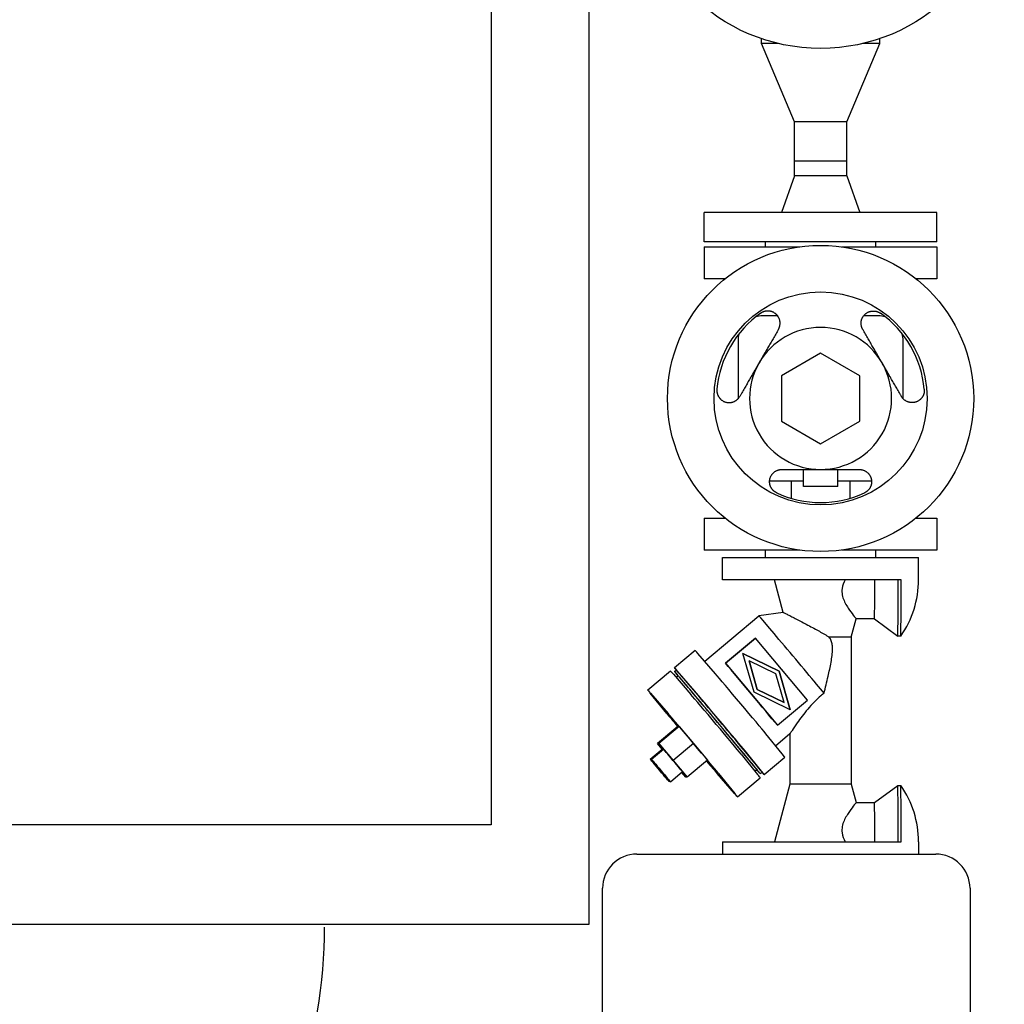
# Model space of a CAD drawing. Header units: millimetres. Extents: x 226749 to 325316, y -44191 to 40236.
# Tile 151 of 164: x 294616 to 295018, y 12580 to 12982. Entities that reach past the tile are written whole.
import ezdxf

# ---------------------------------------------------------------- set-up
doc = ezdxf.new("R2010")
doc.units = ezdxf.units.MM
doc.header["$LTSCALE"] = 100
doc.layers.add('K_URZĄDZENIA', color=4, linetype='Continuous')

# ---------------------------------------------------------------- blocks, each defined once
blk = doc.blocks.new('ZBIORNIK_RZUT')
at = {"layer": 'K_URZĄDZENIA'}
for p, q in [((149546.93, 97399.43), (149683.93, 97399.43)), ((149271.03, 97385.93), (149271.03, 97290.93)), ((149283.03, 97385.93), (149271.03, 97385.93)), ((149283.03, 97385.93), (149283.03, 97290.93)), ((149285.03, 97347.07), (149285.03, 97385.93)), ((149285.03, 97385.93), (149298.03, 97385.93)), ((149298.03, 97385.93), (149298.03, 97377.35)), ((149395.83, 97377.35), (149395.83, 97385.93)), ((149395.83, 97385.93), (149408.83, 97385.93)), ((149408.83, 97385.93), (149408.83, 97347.07)), ((149532.93, 97263.43), (149532.93, 97385.43)), ((149411.93, 97298.43), (149411.93, 97378.43)), ((149420.93, 97378.43), (149411.93, 97378.43)), ((149527.93, 97378.43), (149532.93, 97378.43)), ((149347.03, 97372.12), (149323.24, 97372.12)), ((149420.93, 97371.32), (149420.93, 97298.43)), ((149443.93, 97371.15), (149443.93, 97369.93)), ((149504.93, 97369.93), (149504.93, 97371.15)), ((149527.93, 97298.43), (149527.93, 97371.32)), ((149436.93, 97360.43), (149443.93, 97369.93)), ((149511.93, 97360.43), (149504.93, 97369.93)), ((149202.03, 97362.58), (149200.04, 97362.58)), ((149202.03, 97362.58), (149202.03, 97355.63)), ((149234.03, 97349.08), (149202.03, 97362.58)), ((149285.03, 97360.93), (149283.03, 97360.93)), ((149285.03, 97360.93), (149283.03, 97360.93)), ((149313.24, 97362.12), (149313.24, 97355.95)), ((149380.62, 97345.43), (149380.62, 97359.24)), ((149411.93, 97360.93), (149408.83, 97360.93)), ((149436.93, 97360.43), (149436.93, 97352.94)), ((149511.93, 97352.94), (149511.93, 97360.43)), ((149256.03, 97349.08), (149271.03, 97354.43)), ((149337.69, 97354.43), (149328.45, 97338.43)), ((149356.17, 97354.43), (149337.69, 97354.43)), ((149365.41, 97338.43), (149356.17, 97354.43)), ((149444.43, 97350.93), (149436.93, 97352.94)), ((149444.43, 97350.93), (149444.43, 97341.99)), ((149444.43, 97350.93), (149504.43, 97350.93)), ((149504.43, 97350.93), (149511.93, 97352.94)), ((149504.43, 97350.93), (149504.43, 97325.93)), ((149234.03, 97349.08), (149234.03, 97327.78)), ((149250.03, 97349.08), (149234.03, 97349.08)), ((149250.03, 97349.08), (149250.03, 97327.78)), ((149250.03, 97349.08), (149250.03, 97327.78)), ((149256.03, 97349.08), (149250.03, 97349.08)), ((149256.03, 97349.08), (149256.03, 97327.78)), ((149380.62, 97350.43), (149387.7, 97350.43)), ((149382.93, 97345.43), (149375.93, 97345.43)), ((149382.93, 97345.43), (149382.93, 97331.43)), ((149328.45, 97338.43), (149337.69, 97322.43)), ((149356.17, 97322.43), (149365.41, 97338.43)), ((149382.93, 97331.43), (149375.93, 97331.43)), ((149380.62, 97317.62), (149380.62, 97331.43)), ((149470.07, 97333.13), (149444.79, 97311.92)), ((149480.35, 97320.87), (149470.07, 97333.13)), ((149234.03, 97327.78), (149202.03, 97314.28)), ((149250.03, 97327.78), (149234.03, 97327.78)), ((149256.03, 97327.78), (149250.03, 97327.78)), ((149256.03, 97327.78), (149271.03, 97322.43)), ((149285.03, 97290.93), (149285.03, 97329.79)), ((149380.62, 97326.43), (149387.7, 97326.43)), ((149408.83, 97329.79), (149408.83, 97290.93)), ((149337.69, 97322.43), (149356.17, 97322.43)), ((149434.29, 97323.21), (149420.93, 97319.63)), ((149434.29, 97323.21), (149435.69, 97313.24)), ((149474.06, 97326.03), (149458.26, 97321.52)), ((149458.26, 97321.53), (149474.06, 97326.03)), ((149471.06, 97323.51), (149459.39, 97320.18)), ((149471.06, 97323.51), (149465.75, 97312.6)), ((149465.75, 97312.6), (149471.06, 97323.51)), ((149474.06, 97326.03), (149466.88, 97311.26)), ((149471.06, 97323.51), (149471.06, 97323.51)), ((149488.73, 97320.04), (149483.79, 97325.93)), ((149483.79, 97325.93), (149504.43, 97325.93)), ((149492.08, 97322.77), (149483.8, 97316.04)), ((149500.47, 97315.38), (149493.4, 97323.81)), ((149504.43, 97325.93), (149527.93, 97319.63)), ((149202.03, 97321.22), (149202.03, 97314.28)), ((149313.24, 97320.9), (149313.24, 97314.74)), ((149451.08, 97306.75), (149458.26, 97321.53)), ((149458.26, 97321.52), (149451.08, 97306.75)), ((149459.39, 97320.18), (149454.09, 97309.27)), ((149455.07, 97299.66), (149480.35, 97320.87)), ((149458.26, 97321.53), (149458.26, 97321.52)), ((149480.35, 97320.87), (149480.35, 97320.8)), ((149202.03, 97314.28), (149200.04, 97314.28)), ((149285.03, 97315.93), (149283.03, 97315.93)), ((149285.03, 97315.93), (149283.03, 97315.93)), ((149411.93, 97315.93), (149408.83, 97315.93)), ((149499.15, 97314.34), (149490.87, 97307.61)), ((149500.12, 97313.78), (149499.48, 97314.55)), ((149454.26, 97291.12), (149435.69, 97313.24)), ((149444.79, 97311.92), (149455.07, 97299.66)), ((149444.79, 97311.92), (149444.79, 97311.85)), ((149455.07, 97299.59), (149444.79, 97311.85)), ((149466.88, 97311.26), (149451.08, 97306.75)), ((149465.75, 97312.6), (149454.09, 97309.27)), ((149454.09, 97309.27), (149465.75, 97312.6)), ((149465.75, 97312.6), (149465.75, 97312.6)), ((149492.22, 97306), (149500.5, 97312.73)), ((149499.09, 97311.59), (149498.43, 97312.37)), ((149509.6, 97304.51), (149501.82, 97313.77)), ((149454.09, 97309.27), (149454.09, 97309.27)), ((149323.24, 97304.74), (149347.03, 97304.74)), ((149500, 97296.73), (149508.27, 97303.46)), ((149508.27, 97303.32), (149500, 97296.17)), ((149298.03, 97299.5), (149298.03, 97290.93)), ((149395.83, 97290.93), (149395.83, 97299.5)), ((149420.93, 97298.43), (149411.93, 97298.43)), ((149455.07, 97299.66), (149455.07, 97299.59)), ((149527.93, 97298.43), (149532.93, 97298.43)), ((149459.34, 97295.51), (149451.06, 97288.35)), ((149283.03, 97290.93), (149271.03, 97290.93)), ((149285.03, 97290.93), (149298.03, 97290.93)), ((149395.83, 97290.93), (149408.83, 97290.93)), ((149487.77, 97286.5), (149494.66, 97292.25)), ((149494.66, 97292.25), (149501.6, 97283.98)), ((149456.81, 97278.74), (149449.74, 97287.17)), ((149466.41, 97287.08), (149458.13, 97279.93)), ((149480.87, 97280.68), (149487.77, 97286.5)), ((149487.77, 97286.5), (149494.71, 97278.23)), ((149459.48, 97278.32), (149467.76, 97285.47)), ((149494.71, 97278.23), (149501.6, 97283.98)), ((149501.6, 97283.9), (149499.33, 97281.98)), ((149499.52, 97281.76), (149501.6, 97283.49)), ((149501.6, 97283.42), (149499.57, 97281.7)), ((149501.4, 97283.73), (149501.6, 97283.49)), ((149501.6, 97283.98), (149501.6, 97283.9)), ((149501.6, 97283.49), (149501.6, 97283.42)), ((149458.45, 97278.81), (149457.8, 97279.58)), ((149460.79, 97279.45), (149460.13, 97280.23)), ((149480.87, 97280.68), (149487.82, 97272.41)), ((149480.87, 97280.6), (149480.87, 97280.68)), ((149480.87, 97280.6), (149487.82, 97272.33)), ((149480.87, 97280.2), (149481.07, 97280.37)), ((149480.87, 97280.2), (149487.82, 97271.92)), ((149480.87, 97280.12), (149480.87, 97280.2)), ((149480.87, 97280.12), (149487.82, 97271.85)), ((149487.82, 97272.41), (149494.71, 97278.23)), ((149503.42, 97277.11), (149499.31, 97282.01)), ((149465.94, 97267.87), (149458.16, 97277.13)), ((149467.26, 97269.05), (149475.54, 97276.21)), ((149475.54, 97275.64), (149467.26, 97268.91)), ((149490.14, 97274.27), (149487.82, 97272.33)), ((149494.23, 97269.39), (149490.11, 97274.3)), ((149503.42, 97276.63), (149503.19, 97276.9)), ((149487.82, 97271.92), (149490.33, 97274.04)), ((149490.14, 97273.79), (149487.82, 97271.85)), ((149487.82, 97272.33), (149487.82, 97272.41)), ((149487.82, 97271.85), (149487.82, 97271.92)), ((149494.23, 97268.91), (149490.11, 97273.81)), ((149683.93, 97249.43), (149546.93, 97249.43)), ((149561.62, 97243.95), (147582.67, 97243.95)), ((149561.62, 95850.78), (149561.62, 97243.95)), ((147631.04, 97203.95), (149520.98, 97203.95)), ((149520.98, 97203.95), (149520.98, 95850.78))]:
    blk.add_line(p, q, dxfattribs=at)
for centre, radius in [((149129.03, 97338.43), 75), ((149346.93, 97338.43), 62.5), ((149346.93, 97338.43), 43.5)]:
    blk.add_circle(centre, radius, dxfattribs=at)
for centre, radius, start, end in [((149546.93, 97385.43), 14, 90, 180), ((149346.93, 97338.43), 42.5, 95.0487, 144.9513), ((149420.93, 97338.43), 40, 54.9025, 90), ((149527.93, 97338.43), 40, 90, 125.0975), ((149323.24, 97362.12), 10, 90, 105.65), ((149346.93, 97338.43), 29, 0, 120), ((149323.24, 97362.12), 10, 164.35, 180), ((149346.93, 97338.43), 29, 120, 240), ((149346.93, 97338.43), 42.5, 335.0487, 24.9513), ((149346.93, 97338.43), 29, 240, 0), ((149323.24, 97314.74), 10, 180, 195.65), ((149346.93, 97338.43), 42.5, 215.0487, 264.9513), ((149323.24, 97314.74), 10, 254.35, 270), ((149546.93, 97263.43), 14, 180, 270), ((149562.76, 96932.78), 203.18, 51.2117, 90)]:
    blk.add_arc(centre, radius, start, end, dxfattribs=at)
for centre, major_axis, ratio, start_param, end_param in [((149420.93, 97371.15), (23, 0), 0.00719, 0, 1.570796), ((149527.93, 97371.15), (-23, 0), 0.00719, 4.712389, 6.283185), ((149420.93, 97369.93), (23, 0), 0.00719, 6.277887, 7.853982), ((149527.93, 97369.93), (-23, 0), 0.00719, 4.712389, 6.288483), ((149420.93, 97360.43), (16, 0), 0.00719, 0, 1.570796), ((149527.93, 97360.43), (-16, 0), 0.00719, 4.712389, 6.283185), ((149452.93, 97327.7), (-17.24, -14.46), 0.005508, 3.722207, 6.283185), ((149471.57, 97305.49), (21.83, 18.32), 0.005508, 0, 0.345789), ((149467.71, 97310.09), (-17.24, -14.46), 0.005508, 3.884555, 5.530979), ((149479.28, 97296.3), (20.84, 17.48), 0.005508, 5.878224, 9.829739), ((149478.64, 97297.06), (20.84, 17.48), 0.005508, 0, 3.141593), ((149471.57, 97305.73), (13.02, 10.93), 0.005508, 0.345789, 2.78656), ((149478.64, 97297.06), (21.83, 18.32), 0.005508, 5.979985, 6.628974), ((149479.28, 97296.3), (19.15, 16.07), 0.005508, 0, 3.141593), ((149479.99, 97295.45), (21.83, 18.32), 0.005508, 0, 0.345789), ((149478.64, 97297.3), (13.02, 10.93), 0.005508, 0.345789, 2.78656), ((149479.99, 97295.7), (-13.02, -10.93), 0.005508, 3.487382, 5.928153), ((149487.77, 97286.19), (21.83, 18.32), 0.005508, 5.928153, 6.628974), ((149487.77, 97286.43), (-13.02, -10.93), 0.005508, 3.487382, 5.928153), ((149487.77, 97285.94), (13.02, 10.93), 0.005508, 5.293596, 5.928153), ((149471.57, 97305.49), (-21.83, -18.32), 0.005508, 5.928153, 6.283185), ((149478.64, 97297.06), (-21.83, -18.32), 0.005508, 5.928153, 6.586385), ((149479.99, 97295.45), (-21.83, -18.32), 0.005508, 5.928153, 6.283185), ((149487.77, 97285.94), (-13.02, -10.93), 0.005508, 0.345789, 1.01123), ((149494.71, 97278.15), (-4.6, -3.86), 0.005508, 3.141593, 6.283185), ((149494.71, 97277.67), (-4.6, -3.86), 0.005508, 5.960517, 6.283185), ((149487.77, 97286.19), (-21.83, -18.32), 0.005508, 5.928153, 6.628974)]:
    blk.add_ellipse(centre, major_axis=major_axis, ratio=ratio, start_param=start_param, end_param=end_param, dxfattribs=at)
for centre in [(149498.82, 97273.25), (149498.82, 97272.77)]:
    blk.add_ellipse(centre, major_axis=(-4.6, -3.86), ratio=0.005508, dxfattribs=at)
for points, knots in [([(149343.19, 97380.76), (149343.23, 97380.77), (149343.28, 97380.77), (149343.32, 97380.77), (149343.36, 97380.78), (149343.41, 97380.78), (149343.45, 97380.78), (149343.49, 97380.78), (149343.53, 97380.78), (149343.58, 97380.78), (149343.62, 97380.78), (149343.66, 97380.78), (149343.71, 97380.78), (149343.75, 97380.78), (149343.79, 97380.78), (149343.84, 97380.78), (149343.88, 97380.78), (149343.92, 97380.77), (149343.96, 97380.77), (149344.05, 97380.77), (149344.13, 97380.76), (149344.22, 97380.75), (149344.26, 97380.74), (149344.3, 97380.74), (149344.35, 97380.73), (149344.39, 97380.73), (149344.43, 97380.72), (149344.47, 97380.71), (149344.55, 97380.7), (149344.64, 97380.68), (149344.72, 97380.66), (149344.8, 97380.64), (149344.88, 97380.62), (149344.96, 97380.6), (149345.04, 97380.58), (149345.12, 97380.56), (149345.2, 97380.53), (149345.28, 97380.5), (149345.35, 97380.48), (149345.43, 97380.45), (149345.51, 97380.42), (149345.58, 97380.39), (149345.65, 97380.35), (149345.73, 97380.32), (149345.8, 97380.29), (149345.87, 97380.25), (149345.94, 97380.22), (149346.01, 97380.18), (149346.08, 97380.14), (149346.11, 97380.12), (149346.15, 97380.1), (149346.18, 97380.08), (149346.21, 97380.06), (149346.24, 97380.04), (149346.28, 97380.02), (149346.34, 97379.98), (149346.41, 97379.94), (149346.47, 97379.9), (149346.53, 97379.86), (149346.59, 97379.81), (149346.65, 97379.77), (149346.71, 97379.72), (149346.77, 97379.68), (149346.83, 97379.63), (149346.88, 97379.58), (149346.94, 97379.53), (149346.99, 97379.48), (149347.05, 97379.43), (149347.1, 97379.38), (149347.15, 97379.33), (149347.2, 97379.28), (149347.25, 97379.23), (149347.3, 97379.18), (149347.35, 97379.13), (149347.39, 97379.08), (149347.44, 97379.02), (149347.48, 97378.97), (149347.53, 97378.91), (149347.57, 97378.86), (149347.61, 97378.81), (149347.65, 97378.75), (149347.69, 97378.7), (149347.77, 97378.58), (149347.85, 97378.47), (149347.92, 97378.36), (149347.99, 97378.24), (149348.05, 97378.12), (149348.11, 97378), (149348.17, 97377.89), (149348.22, 97377.77), (149348.27, 97377.64), (149348.32, 97377.52), (149348.36, 97377.4), (149348.4, 97377.28), (149348.42, 97377.22), (149348.44, 97377.16), (149348.45, 97377.1), (149348.47, 97377.03), (149348.49, 97376.97), (149348.5, 97376.91), (149348.53, 97376.79), (149348.55, 97376.66), (149348.57, 97376.54), (149348.59, 97376.42), (149348.61, 97376.29), (149348.62, 97376.17), (149348.62, 97376.04), (149348.63, 97375.92), (149348.63, 97375.79), (149348.63, 97375.67), (149348.63, 97375.54), (149348.62, 97375.42), (149348.61, 97375.29), (149348.59, 97375.17), (149348.58, 97375.04), (149348.57, 97374.98), (149348.56, 97374.92), (149348.54, 97374.86), (149348.53, 97374.8), (149348.52, 97374.74), (149348.51, 97374.68), (149348.48, 97374.55), (149348.45, 97374.43), (149348.41, 97374.31), (149348.37, 97374.19), (149348.33, 97374.07), (149348.28, 97373.95), (149348.23, 97373.83), (149348.18, 97373.71), (149348.13, 97373.6), (149348.07, 97373.48), (149348.01, 97373.36), (149347.94, 97373.25), (149347.87, 97373.14), (149347.8, 97373.02), (149347.72, 97372.91), (149347.65, 97372.8), (149347.56, 97372.69), (149347.48, 97372.59), (149347.39, 97372.48), (149347.29, 97372.38), (149347.19, 97372.27), (149347.14, 97372.22), (149347.09, 97372.17), (149347.04, 97372.12), (149346.99, 97372.08), (149346.93, 97372.03), (149346.88, 97371.98), (149346.82, 97371.93), (149346.76, 97371.89), (149346.7, 97371.84), (149346.64, 97371.79), (149346.58, 97371.75), (149346.52, 97371.7), (149346.46, 97371.66), (149346.4, 97371.62), (149346.33, 97371.57), (149346.27, 97371.53), (149346.2, 97371.49), (149346.13, 97371.45)], [0, 0, 0, 0, 0.129573, 0.129573, 0.129573, 0.259084, 0.259084, 0.259084, 0.388605, 0.388605, 0.388605, 0.518206, 0.518206, 0.518206, 0.647815, 0.647815, 0.647815, 0.777357, 0.777357, 0.777357, 1.036499, 1.036499, 1.036499, 1.166195, 1.166195, 1.166195, 1.295891, 1.295891, 1.295891, 1.555022, 1.555022, 1.555022, 1.814604, 1.814604, 1.814604, 2.07506, 2.07506, 2.07506, 2.336137, 2.336137, 2.336137, 2.597464, 2.597464, 2.597464, 2.858581, 2.858581, 2.858581, 3.118964, 3.118964, 3.118964, 3.248704, 3.248704, 3.248704, 3.378218, 3.378218, 3.378218, 3.637687, 3.637687, 3.637687, 3.897745, 3.897745, 3.897745, 4.158275, 4.158275, 4.158275, 4.419096, 4.419096, 4.419096, 4.67997, 4.67997, 4.67997, 4.940611, 4.940611, 4.940611, 5.200697, 5.200697, 5.200697, 5.459926, 5.459926, 5.459926, 5.71922, 5.71922, 5.71922, 6.239187, 6.239187, 6.239187, 6.760507, 6.760507, 6.760507, 7.282272, 7.282272, 7.282272, 7.803274, 7.803274, 7.803274, 8.063047, 8.063047, 8.063047, 8.322163, 8.322163, 8.322163, 8.841162, 8.841162, 8.841162, 9.36138, 9.36138, 9.36138, 9.882088, 9.882088, 9.882088, 10.402504, 10.402504, 10.402504, 10.92182, 10.92182, 10.92182, 11.180878, 11.180878, 11.180878, 11.440227, 11.440227, 11.440227, 11.959952, 11.959952, 11.959952, 12.48015, 12.48015, 12.48015, 12.999897, 12.999897, 12.999897, 13.518478, 13.518478, 13.518478, 14.037884, 14.037884, 14.037884, 14.558824, 14.558824, 14.558824, 15.079355, 15.079355, 15.079355, 15.339064, 15.339064, 15.339064, 15.598299, 15.598299, 15.598299, 15.857774, 15.857774, 15.857774, 16.11844, 16.11844, 16.11844, 16.379684, 16.379684, 16.379684, 16.64095, 16.64095, 16.64095, 16.64095]), ([(149318.73, 97355.63), (149318.66, 97355.59), (149318.59, 97355.56), (149318.52, 97355.52), (149318.45, 97355.49), (149318.39, 97355.45), (149318.32, 97355.42), (149318.25, 97355.39), (149318.18, 97355.36), (149318.11, 97355.33), (149318.04, 97355.3), (149317.97, 97355.28), (149317.9, 97355.25), (149317.87, 97355.24), (149317.83, 97355.23), (149317.8, 97355.22), (149317.76, 97355.2), (149317.73, 97355.19), (149317.69, 97355.18), (149317.62, 97355.16), (149317.56, 97355.14), (149317.49, 97355.12), (149317.35, 97355.09), (149317.21, 97355.06), (149317.07, 97355.04), (149316.94, 97355.01), (149316.8, 97354.99), (149316.67, 97354.98), (149316.53, 97354.97), (149316.4, 97354.96), (149316.27, 97354.96), (149316.2, 97354.96), (149316.14, 97354.96), (149316.07, 97354.97), (149316, 97354.97), (149315.94, 97354.97), (149315.88, 97354.98), (149315.75, 97354.99), (149315.62, 97355), (149315.49, 97355.02), (149315.36, 97355.04), (149315.24, 97355.06), (149315.12, 97355.09), (149314.99, 97355.12), (149314.87, 97355.15), (149314.75, 97355.19), (149314.69, 97355.21), (149314.63, 97355.23), (149314.57, 97355.25), (149314.51, 97355.27), (149314.46, 97355.29), (149314.4, 97355.31), (149314.28, 97355.36), (149314.17, 97355.41), (149314.05, 97355.46), (149313.94, 97355.52), (149313.83, 97355.57), (149313.72, 97355.64), (149313.62, 97355.7), (149313.51, 97355.77), (149313.41, 97355.84), (149313.3, 97355.91), (149313.2, 97355.98), (149313.11, 97356.06), (149313.01, 97356.14), (149312.91, 97356.22), (149312.82, 97356.31), (149312.73, 97356.39), (149312.64, 97356.48), (149312.55, 97356.58), (149312.46, 97356.67), (149312.38, 97356.77), (149312.3, 97356.87), (149312.22, 97356.98), (149312.14, 97357.08), (149312.07, 97357.19), (149311.99, 97357.3), (149311.92, 97357.42), (149311.86, 97357.54), (149311.79, 97357.65), (149311.73, 97357.77), (149311.68, 97357.9), (149311.65, 97357.96), (149311.62, 97358.02), (149311.59, 97358.09), (149311.58, 97358.12), (149311.57, 97358.15), (149311.56, 97358.19), (149311.54, 97358.22), (149311.53, 97358.25), (149311.52, 97358.28), (149311.5, 97358.35), (149311.47, 97358.42), (149311.45, 97358.48), (149311.43, 97358.55), (149311.41, 97358.62), (149311.39, 97358.69), (149311.38, 97358.76), (149311.36, 97358.83), (149311.34, 97358.9), (149311.33, 97358.97), (149311.31, 97359.05), (149311.3, 97359.12), (149311.29, 97359.19), (149311.28, 97359.26), (149311.27, 97359.34), (149311.26, 97359.41), (149311.25, 97359.49), (149311.25, 97359.56), (149311.24, 97359.64), (149311.24, 97359.72), (149311.23, 97359.79), (149311.23, 97359.87), (149311.23, 97359.95), (149311.23, 97360.02), (149311.23, 97360.1), (149311.23, 97360.18), (149311.24, 97360.26), (149311.24, 97360.34), (149311.25, 97360.42), (149311.26, 97360.5), (149311.27, 97360.58), (149311.28, 97360.66), (149311.29, 97360.74), (149311.3, 97360.82), (149311.32, 97360.9), (149311.33, 97360.98), (149311.35, 97361.06), (149311.37, 97361.14), (149311.39, 97361.22), (149311.41, 97361.3), (149311.43, 97361.38), (149311.46, 97361.46), (149311.48, 97361.54), (149311.51, 97361.62), (149311.54, 97361.7), (149311.56, 97361.74), (149311.57, 97361.78), (149311.59, 97361.82), (149311.6, 97361.86), (149311.62, 97361.9), (149311.64, 97361.94), (149311.65, 97361.97), (149311.67, 97362.01), (149311.69, 97362.05), (149311.71, 97362.09), (149311.72, 97362.13), (149311.74, 97362.17), (149311.76, 97362.21), (149311.78, 97362.25), (149311.8, 97362.28), (149311.82, 97362.32), (149311.84, 97362.36), (149311.86, 97362.4), (149311.88, 97362.43), (149311.9, 97362.47), (149311.93, 97362.51), (149311.95, 97362.55), (149311.97, 97362.58), (149311.99, 97362.62), (149312.04, 97362.69), (149312.09, 97362.76), (149312.14, 97362.83)], [0, 0, 0, 0, 0.26107, 0.26107, 0.26107, 0.522383, 0.522383, 0.522383, 0.783472, 0.783472, 0.783472, 1.043771, 1.043771, 1.043771, 1.173425, 1.173425, 1.173425, 1.302912, 1.302912, 1.302912, 1.562234, 1.562234, 1.562234, 2.082116, 2.082116, 2.082116, 2.602864, 2.602864, 2.602864, 3.122902, 3.122902, 3.122902, 3.382033, 3.382033, 3.382033, 3.64117, 3.64117, 3.64117, 4.160332, 4.160332, 4.160332, 4.68011, 4.68011, 4.68011, 5.199651, 5.199651, 5.199651, 5.459019, 5.459019, 5.459019, 5.718016, 5.718016, 5.718016, 6.236929, 6.236929, 6.236929, 6.756916, 6.756916, 6.756916, 7.277177, 7.277177, 7.277177, 7.796934, 7.796934, 7.796934, 8.315467, 8.315467, 8.315467, 8.834857, 8.834857, 8.834857, 9.356392, 9.356392, 9.356392, 9.878629, 9.878629, 9.878629, 10.400354, 10.400354, 10.400354, 10.920656, 10.920656, 10.920656, 11.180089, 11.180089, 11.180089, 11.309611, 11.309611, 11.309611, 11.439152, 11.439152, 11.439152, 11.699037, 11.699037, 11.699037, 11.959691, 11.959691, 11.959691, 12.220752, 12.220752, 12.220752, 12.481899, 12.481899, 12.481899, 12.742853, 12.742853, 12.742853, 13.00339, 13.00339, 13.00339, 13.263349, 13.263349, 13.263349, 13.522644, 13.522644, 13.522644, 13.782083, 13.782083, 13.782083, 14.042675, 14.042675, 14.042675, 14.303868, 14.303868, 14.303868, 14.565132, 14.565132, 14.565132, 14.826013, 14.826013, 14.826013, 15.086154, 15.086154, 15.086154, 15.345365, 15.345365, 15.345365, 15.474931, 15.474931, 15.474931, 15.604579, 15.604579, 15.604579, 15.734238, 15.734238, 15.734238, 15.863838, 15.863838, 15.863838, 15.993323, 15.993323, 15.993323, 16.122838, 16.122838, 16.122838, 16.252412, 16.252412, 16.252412, 16.381969, 16.381969, 16.381969, 16.64095, 16.64095, 16.64095, 16.64095]), ([(149375.93, 97354.25), (149375.93, 97354.33), (149375.93, 97354.4), (149375.94, 97354.48), (149375.94, 97354.56), (149375.94, 97354.64), (149375.95, 97354.71), (149375.96, 97354.79), (149375.97, 97354.86), (149375.98, 97354.94), (149375.99, 97355.01), (149376, 97355.09), (149376.01, 97355.16), (149376.02, 97355.19), (149376.03, 97355.23), (149376.03, 97355.27), (149376.04, 97355.3), (149376.05, 97355.34), (149376.06, 97355.37), (149376.07, 97355.44), (149376.09, 97355.51), (149376.11, 97355.58), (149376.15, 97355.72), (149376.19, 97355.85), (149376.24, 97355.98), (149376.29, 97356.11), (149376.34, 97356.24), (149376.4, 97356.36), (149376.45, 97356.48), (149376.52, 97356.6), (149376.58, 97356.72), (149376.61, 97356.77), (149376.65, 97356.83), (149376.68, 97356.88), (149376.72, 97356.94), (149376.75, 97356.99), (149376.79, 97357.05), (149376.86, 97357.16), (149376.94, 97357.26), (149377.02, 97357.36), (149377.1, 97357.46), (149377.18, 97357.56), (149377.27, 97357.65), (149377.35, 97357.74), (149377.44, 97357.83), (149377.53, 97357.92), (149377.58, 97357.96), (149377.63, 97358), (149377.67, 97358.04), (149377.72, 97358.08), (149377.77, 97358.12), (149377.82, 97358.16), (149377.92, 97358.24), (149378.02, 97358.31), (149378.12, 97358.38), (149378.22, 97358.45), (149378.33, 97358.52), (149378.44, 97358.58), (149378.54, 97358.64), (149378.65, 97358.7), (149378.77, 97358.76), (149378.88, 97358.81), (149379, 97358.86), (149379.11, 97358.91), (149379.23, 97358.95), (149379.35, 97358.99), (149379.47, 97359.03), (149379.59, 97359.07), (149379.71, 97359.1), (149379.84, 97359.13), (149379.96, 97359.15), (149380.09, 97359.18), (149380.22, 97359.2), (149380.35, 97359.22), (149380.48, 97359.23), (149380.61, 97359.24), (149380.74, 97359.25), (149380.88, 97359.25), (149381.01, 97359.25), (149381.15, 97359.24), (149381.28, 97359.24), (149381.42, 97359.22), (149381.49, 97359.22), (149381.56, 97359.21), (149381.62, 97359.2), (149381.66, 97359.19), (149381.69, 97359.19), (149381.73, 97359.18), (149381.76, 97359.18), (149381.8, 97359.17), (149381.83, 97359.17), (149381.9, 97359.15), (149381.97, 97359.14), (149382.04, 97359.12), (149382.11, 97359.11), (149382.18, 97359.09), (149382.24, 97359.07), (149382.31, 97359.05), (149382.38, 97359.03), (149382.45, 97359.01), (149382.52, 97358.99), (149382.59, 97358.96), (149382.66, 97358.94), (149382.73, 97358.91), (149382.8, 97358.89), (149382.87, 97358.86), (149382.94, 97358.83), (149383.01, 97358.8), (149383.08, 97358.76), (149383.14, 97358.73), (149383.21, 97358.7), (149383.28, 97358.66), (149383.35, 97358.62), (149383.42, 97358.59), (149383.48, 97358.55), (149383.55, 97358.51), (149383.61, 97358.47), (149383.68, 97358.42), (149383.75, 97358.38), (149383.81, 97358.33), (149383.88, 97358.29), (149383.94, 97358.24), (149384.01, 97358.19), (149384.07, 97358.14), (149384.13, 97358.09), (149384.2, 97358.03), (149384.26, 97357.98), (149384.32, 97357.93), (149384.38, 97357.87), (149384.44, 97357.81), (149384.5, 97357.75), (149384.56, 97357.69), (149384.61, 97357.63), (149384.67, 97357.57), (149384.72, 97357.51), (149384.78, 97357.44), (149384.8, 97357.41), (149384.83, 97357.37), (149384.86, 97357.34), (149384.88, 97357.31), (149384.91, 97357.27), (149384.94, 97357.24), (149384.96, 97357.21), (149384.99, 97357.17), (149385.01, 97357.14), (149385.04, 97357.1), (149385.06, 97357.07), (149385.08, 97357.03), (149385.11, 97357), (149385.13, 97356.96), (149385.15, 97356.92), (149385.18, 97356.89), (149385.2, 97356.85), (149385.22, 97356.81), (149385.24, 97356.78), (149385.26, 97356.74), (149385.29, 97356.7), (149385.31, 97356.66), (149385.33, 97356.63), (149385.35, 97356.59), (149385.39, 97356.51), (149385.43, 97356.44), (149385.46, 97356.36)], [0, 0, 0, 0, 0.26107, 0.26107, 0.26107, 0.522383, 0.522383, 0.522383, 0.783472, 0.783472, 0.783472, 1.043771, 1.043771, 1.043771, 1.173425, 1.173425, 1.173425, 1.302912, 1.302912, 1.302912, 1.562234, 1.562234, 1.562234, 2.082116, 2.082116, 2.082116, 2.602864, 2.602864, 2.602864, 3.122902, 3.122902, 3.122902, 3.382033, 3.382033, 3.382033, 3.64117, 3.64117, 3.64117, 4.160332, 4.160332, 4.160332, 4.68011, 4.68011, 4.68011, 5.199651, 5.199651, 5.199651, 5.459019, 5.459019, 5.459019, 5.718016, 5.718016, 5.718016, 6.236929, 6.236929, 6.236929, 6.756916, 6.756916, 6.756916, 7.277177, 7.277177, 7.277177, 7.796934, 7.796934, 7.796934, 8.315467, 8.315467, 8.315467, 8.834857, 8.834857, 8.834857, 9.356392, 9.356392, 9.356392, 9.878629, 9.878629, 9.878629, 10.400354, 10.400354, 10.400354, 10.920656, 10.920656, 10.920656, 11.180089, 11.180089, 11.180089, 11.309611, 11.309611, 11.309611, 11.439152, 11.439152, 11.439152, 11.699037, 11.699037, 11.699037, 11.959691, 11.959691, 11.959691, 12.220752, 12.220752, 12.220752, 12.481899, 12.481899, 12.481899, 12.742853, 12.742853, 12.742853, 13.00339, 13.00339, 13.00339, 13.263349, 13.263349, 13.263349, 13.522644, 13.522644, 13.522644, 13.782083, 13.782083, 13.782083, 14.042675, 14.042675, 14.042675, 14.303868, 14.303868, 14.303868, 14.565132, 14.565132, 14.565132, 14.826013, 14.826013, 14.826013, 15.086154, 15.086154, 15.086154, 15.345365, 15.345365, 15.345365, 15.474931, 15.474931, 15.474931, 15.604579, 15.604579, 15.604579, 15.734238, 15.734238, 15.734238, 15.863838, 15.863838, 15.863838, 15.993323, 15.993323, 15.993323, 16.122838, 16.122838, 16.122838, 16.252412, 16.252412, 16.252412, 16.381969, 16.381969, 16.381969, 16.64095, 16.64095, 16.64095, 16.64095]), ([(149420.93, 97348.41), (149422.09, 97347.82), (149423.29, 97347.36), (149425.45, 97347.08), (149426.31, 97347.11), (149427.96, 97347.41), (149428.75, 97347.67), (149430.23, 97348.31), (149430.93, 97348.69), (149432.22, 97349.46), (149432.81, 97349.85), (149434.38, 97350.95), (149435.32, 97351.68), (149436.28, 97352.43), (149436.53, 97352.63), (149436.84, 97352.88), (149436.92, 97352.94), (149436.93, 97352.94)], [-4.750907, -4.750907, -4.750907, -4.750907, -4.349597, -4.349597, -4.079112, -4.079112, -3.808627, -3.808627, -3.538142, -3.538142, -3.267657, -3.267657, -2.721228, -2.721228, -2.448013, -2.448013, -2.18522, -2.18522, -2.18522, -2.18522]), ([(149511.93, 97352.94), (149511.94, 97352.94), (149512.02, 97352.88), (149512.33, 97352.63), (149512.58, 97352.43), (149513.54, 97351.68), (149514.48, 97350.95), (149516.05, 97349.85), (149516.64, 97349.46), (149517.93, 97348.69), (149518.63, 97348.31), (149520.11, 97347.67), (149520.9, 97347.41), (149522.55, 97347.11), (149523.41, 97347.08), (149525.57, 97347.36), (149526.77, 97347.82), (149527.93, 97348.41)], [2.18522, 2.18522, 2.18522, 2.18522, 2.448013, 2.448013, 2.721228, 2.721228, 3.267657, 3.267657, 3.538142, 3.538142, 3.808627, 3.808627, 4.079112, 4.079112, 4.349597, 4.349597, 4.750907, 4.750907, 4.750907, 4.750907]), ([(149467.3, 97339.85), (149465.04, 97340.41), (149462.7, 97340.98), (149458.46, 97341.95), (149456.55, 97342.36), (149453.73, 97342.87), (149452.81, 97343.02), (149450.97, 97343.25), (149450.06, 97343.33), (149448.63, 97343.33), (149448.07, 97343.3), (149446.96, 97343.14), (149446.41, 97343), (149445.38, 97342.59), (149444.89, 97342.32), (149444.44, 97341.99), (149444.43, 97341.99), (149444.43, 97341.99)], [-7.658315, -7.658315, -7.658315, -7.658315, -6.998421, -6.998421, -6.456878, -6.456878, -6.186106, -6.186106, -5.915334, -5.915334, -5.756046, -5.756046, -5.596759, -5.596759, -5.437471, -5.437471, -5.436279, -5.436279, -5.436279, -5.436279]), ([(149434.29, 97323.21), (149434.29, 97323.21), (149434.29, 97323.21), (149434.29, 97323.22), (149434.34, 97323.32), (149434.54, 97323.72), (149434.69, 97324.03), (149435.09, 97324.8), (149435.33, 97325.28), (149435.88, 97326.36), (149436.19, 97326.96), (149437.16, 97328.84), (149437.95, 97330.37), (149439.66, 97333.61), (149440.57, 97335.33), (149442.18, 97338.25), (149442.99, 97339.69), (149444.02, 97341.35), (149444.22, 97341.68), (149444.43, 97341.99)], [4.063263, 4.063263, 4.063263, 4.063263, 4.065288, 4.065288, 4.336822, 4.336822, 4.608355, 4.608355, 4.879889, 4.879889, 5.151422, 5.151422, 5.691022, 5.691022, 6.230622, 6.230622, 6.690677, 6.690677, 6.803821, 6.803821, 6.803821, 6.803821]), ([(149467.3, 97339.85), (149467.64, 97339.39), (149467.99, 97338.94), (149469.94, 97336.63), (149471.85, 97334.82), (149475.73, 97331.56), (149477.7, 97330.11), (149480.48, 97328.15), (149481.61, 97327.39), (149482.85, 97326.56), (149483.19, 97326.33), (149483.65, 97326.03), (149483.78, 97325.94), (149483.79, 97325.93)], [3.860719, 3.860719, 3.860719, 3.860719, 4.027331, 4.027331, 4.76655, 4.76655, 5.505768, 5.505768, 5.997099, 5.997099, 6.242765, 6.242765, 6.478025, 6.478025, 6.478025, 6.478025]), ([(149385.46, 97320.5), (149385.44, 97320.46), (149385.43, 97320.42), (149385.41, 97320.38), (149385.39, 97320.34), (149385.37, 97320.31), (149385.35, 97320.27), (149385.33, 97320.23), (149385.31, 97320.19), (149385.29, 97320.15), (149385.26, 97320.12), (149385.24, 97320.08), (149385.22, 97320.04), (149385.2, 97320.01), (149385.18, 97319.97), (149385.15, 97319.93), (149385.13, 97319.9), (149385.11, 97319.86), (149385.08, 97319.83), (149385.04, 97319.75), (149384.99, 97319.68), (149384.94, 97319.62), (149384.91, 97319.58), (149384.88, 97319.55), (149384.86, 97319.51), (149384.83, 97319.48), (149384.8, 97319.45), (149384.78, 97319.42), (149384.72, 97319.35), (149384.67, 97319.29), (149384.61, 97319.23), (149384.56, 97319.16), (149384.5, 97319.1), (149384.44, 97319.05), (149384.38, 97318.99), (149384.32, 97318.93), (149384.26, 97318.88), (149384.2, 97318.82), (149384.13, 97318.77), (149384.07, 97318.72), (149384.01, 97318.67), (149383.94, 97318.62), (149383.88, 97318.57), (149383.81, 97318.52), (149383.75, 97318.48), (149383.68, 97318.43), (149383.61, 97318.39), (149383.55, 97318.35), (149383.48, 97318.31), (149383.45, 97318.29), (149383.41, 97318.27), (149383.38, 97318.25), (149383.35, 97318.23), (149383.31, 97318.21), (149383.28, 97318.2), (149383.21, 97318.16), (149383.14, 97318.13), (149383.08, 97318.09), (149383.01, 97318.06), (149382.94, 97318.03), (149382.87, 97318), (149382.8, 97317.97), (149382.73, 97317.94), (149382.66, 97317.92), (149382.59, 97317.89), (149382.52, 97317.87), (149382.45, 97317.85), (149382.38, 97317.82), (149382.32, 97317.8), (149382.25, 97317.79), (149382.18, 97317.77), (149382.11, 97317.75), (149382.04, 97317.73), (149381.97, 97317.72), (149381.9, 97317.7), (149381.83, 97317.69), (149381.76, 97317.68), (149381.69, 97317.67), (149381.62, 97317.66), (149381.56, 97317.65), (149381.49, 97317.64), (149381.42, 97317.63), (149381.28, 97317.62), (149381.15, 97317.61), (149381.01, 97317.61), (149380.88, 97317.61), (149380.75, 97317.61), (149380.61, 97317.62), (149380.48, 97317.63), (149380.35, 97317.64), (149380.22, 97317.66), (149380.09, 97317.68), (149379.97, 97317.7), (149379.84, 97317.73), (149379.78, 97317.74), (149379.72, 97317.76), (149379.65, 97317.77), (149379.59, 97317.79), (149379.53, 97317.81), (149379.47, 97317.83), (149379.35, 97317.86), (149379.23, 97317.9), (149379.11, 97317.95), (149379, 97318), (149378.88, 97318.05), (149378.77, 97318.1), (149378.66, 97318.15), (149378.54, 97318.21), (149378.44, 97318.27), (149378.33, 97318.34), (149378.22, 97318.4), (149378.12, 97318.47), (149378.02, 97318.54), (149377.92, 97318.62), (149377.82, 97318.7), (149377.77, 97318.73), (149377.72, 97318.77), (149377.67, 97318.81), (149377.63, 97318.86), (149377.58, 97318.9), (149377.53, 97318.94), (149377.44, 97319.02), (149377.35, 97319.11), (149377.27, 97319.21), (149377.18, 97319.3), (149377.1, 97319.4), (149377.02, 97319.5), (149376.94, 97319.6), (149376.86, 97319.7), (149376.79, 97319.81), (149376.72, 97319.92), (149376.65, 97320.03), (149376.58, 97320.14), (149376.52, 97320.26), (149376.45, 97320.37), (149376.4, 97320.5), (149376.34, 97320.62), (149376.29, 97320.75), (149376.24, 97320.88), (149376.19, 97321.01), (149376.15, 97321.14), (149376.11, 97321.28), (149376.09, 97321.35), (149376.07, 97321.42), (149376.06, 97321.49), (149376.04, 97321.56), (149376.03, 97321.63), (149376.01, 97321.7), (149376, 97321.77), (149375.99, 97321.84), (149375.98, 97321.92), (149375.97, 97321.99), (149375.96, 97322.07), (149375.95, 97322.14), (149375.94, 97322.22), (149375.94, 97322.3), (149375.94, 97322.37), (149375.93, 97322.45), (149375.93, 97322.53), (149375.93, 97322.61)], [0, 0, 0, 0, 0.129573, 0.129573, 0.129573, 0.259084, 0.259084, 0.259084, 0.388605, 0.388605, 0.388605, 0.518206, 0.518206, 0.518206, 0.647815, 0.647815, 0.647815, 0.777357, 0.777357, 0.777357, 1.036499, 1.036499, 1.036499, 1.166195, 1.166195, 1.166195, 1.295891, 1.295891, 1.295891, 1.555022, 1.555022, 1.555022, 1.814604, 1.814604, 1.814604, 2.07506, 2.07506, 2.07506, 2.336137, 2.336137, 2.336137, 2.597464, 2.597464, 2.597464, 2.858581, 2.858581, 2.858581, 3.118964, 3.118964, 3.118964, 3.248704, 3.248704, 3.248704, 3.378218, 3.378218, 3.378218, 3.637687, 3.637687, 3.637687, 3.897745, 3.897745, 3.897745, 4.158275, 4.158275, 4.158275, 4.419096, 4.419096, 4.419096, 4.67997, 4.67997, 4.67997, 4.940611, 4.940611, 4.940611, 5.200697, 5.200697, 5.200697, 5.459926, 5.459926, 5.459926, 5.71922, 5.71922, 5.71922, 6.239187, 6.239187, 6.239187, 6.760507, 6.760507, 6.760507, 7.282272, 7.282272, 7.282272, 7.803274, 7.803274, 7.803274, 8.063047, 8.063047, 8.063047, 8.322163, 8.322163, 8.322163, 8.841162, 8.841162, 8.841162, 9.36138, 9.36138, 9.36138, 9.882088, 9.882088, 9.882088, 10.402504, 10.402504, 10.402504, 10.92182, 10.92182, 10.92182, 11.180878, 11.180878, 11.180878, 11.440227, 11.440227, 11.440227, 11.959952, 11.959952, 11.959952, 12.48015, 12.48015, 12.48015, 12.999897, 12.999897, 12.999897, 13.518478, 13.518478, 13.518478, 14.037884, 14.037884, 14.037884, 14.558824, 14.558824, 14.558824, 15.079355, 15.079355, 15.079355, 15.339064, 15.339064, 15.339064, 15.598299, 15.598299, 15.598299, 15.857774, 15.857774, 15.857774, 16.11844, 16.11844, 16.11844, 16.379684, 16.379684, 16.379684, 16.64095, 16.64095, 16.64095, 16.64095]), ([(149318.73, 97321.22), (149318.66, 97321.26), (149318.59, 97321.3), (149318.52, 97321.34), (149318.45, 97321.37), (149318.39, 97321.41), (149318.32, 97321.44), (149318.25, 97321.47), (149318.18, 97321.5), (149318.11, 97321.53), (149318.04, 97321.56), (149317.97, 97321.58), (149317.9, 97321.61), (149317.83, 97321.63), (149317.76, 97321.65), (149317.69, 97321.67), (149317.62, 97321.7), (149317.56, 97321.71), (149317.49, 97321.73), (149317.35, 97321.77), (149317.21, 97321.8), (149317.07, 97321.82), (149316.94, 97321.84), (149316.8, 97321.86), (149316.67, 97321.87), (149316.53, 97321.89), (149316.4, 97321.89), (149316.27, 97321.89), (149316.14, 97321.89), (149316, 97321.89), (149315.88, 97321.88), (149315.75, 97321.87), (149315.62, 97321.86), (149315.49, 97321.84), (149315.36, 97321.82), (149315.24, 97321.8), (149315.12, 97321.77), (149314.99, 97321.74), (149314.87, 97321.71), (149314.75, 97321.67), (149314.69, 97321.65), (149314.63, 97321.63), (149314.57, 97321.61), (149314.51, 97321.59), (149314.45, 97321.57), (149314.4, 97321.54), (149314.28, 97321.5), (149314.17, 97321.45), (149314.05, 97321.39), (149313.94, 97321.34), (149313.83, 97321.28), (149313.72, 97321.22), (149313.62, 97321.16), (149313.51, 97321.09), (149313.41, 97321.02), (149313.3, 97320.95), (149313.2, 97320.87), (149313.1, 97320.79), (149313.01, 97320.72), (149312.91, 97320.63), (149312.82, 97320.55), (149312.77, 97320.5), (149312.73, 97320.46), (149312.68, 97320.42), (149312.64, 97320.37), (149312.59, 97320.32), (149312.55, 97320.28), (149312.46, 97320.18), (149312.38, 97320.08), (149312.3, 97319.98), (149312.22, 97319.88), (149312.14, 97319.77), (149312.07, 97319.66), (149311.99, 97319.55), (149311.92, 97319.44), (149311.86, 97319.32), (149311.79, 97319.2), (149311.73, 97319.08), (149311.68, 97318.96), (149311.65, 97318.89), (149311.62, 97318.83), (149311.59, 97318.77), (149311.57, 97318.7), (149311.54, 97318.64), (149311.52, 97318.57), (149311.5, 97318.51), (149311.47, 97318.44), (149311.45, 97318.37), (149311.43, 97318.3), (149311.41, 97318.24), (149311.39, 97318.17), (149311.38, 97318.1), (149311.36, 97318.03), (149311.34, 97317.95), (149311.33, 97317.88), (149311.31, 97317.81), (149311.3, 97317.74), (149311.29, 97317.66), (149311.28, 97317.59), (149311.27, 97317.52), (149311.26, 97317.44), (149311.25, 97317.37), (149311.25, 97317.29), (149311.24, 97317.22), (149311.24, 97317.14), (149311.23, 97317.06), (149311.23, 97317.03), (149311.23, 97316.99), (149311.23, 97316.95), (149311.23, 97316.91), (149311.23, 97316.87), (149311.23, 97316.83), (149311.23, 97316.76), (149311.23, 97316.68), (149311.24, 97316.6), (149311.24, 97316.52), (149311.25, 97316.44), (149311.26, 97316.36), (149311.27, 97316.28), (149311.28, 97316.2), (149311.29, 97316.12), (149311.3, 97316.04), (149311.32, 97315.96), (149311.33, 97315.88), (149311.35, 97315.8), (149311.37, 97315.72), (149311.39, 97315.64), (149311.41, 97315.56), (149311.43, 97315.48), (149311.46, 97315.4), (149311.48, 97315.32), (149311.51, 97315.24), (149311.54, 97315.16), (149311.56, 97315.12), (149311.57, 97315.08), (149311.59, 97315.04), (149311.6, 97315), (149311.62, 97314.96), (149311.64, 97314.92), (149311.67, 97314.84), (149311.7, 97314.76), (149311.74, 97314.69), (149311.76, 97314.65), (149311.78, 97314.61), (149311.8, 97314.57), (149311.82, 97314.54), (149311.84, 97314.5), (149311.86, 97314.46), (149311.88, 97314.42), (149311.9, 97314.39), (149311.93, 97314.35), (149311.95, 97314.31), (149311.97, 97314.27), (149311.99, 97314.24), (149312.02, 97314.2), (149312.04, 97314.16), (149312.06, 97314.13), (149312.09, 97314.09), (149312.11, 97314.06), (149312.14, 97314.02)], [0, 0, 0, 0, 0.261266, 0.261266, 0.261266, 0.52251, 0.52251, 0.52251, 0.783176, 0.783176, 0.783176, 1.042651, 1.042651, 1.042651, 1.301886, 1.301886, 1.301886, 1.561596, 1.561596, 1.561596, 2.082126, 2.082126, 2.082126, 2.603066, 2.603066, 2.603066, 3.122472, 3.122472, 3.122472, 3.641053, 3.641053, 3.641053, 4.1608, 4.1608, 4.1608, 4.680998, 4.680998, 4.680998, 5.200723, 5.200723, 5.200723, 5.460072, 5.460072, 5.460072, 5.719131, 5.719131, 5.719131, 6.238446, 6.238446, 6.238446, 6.758862, 6.758862, 6.758862, 7.27957, 7.27957, 7.27957, 7.799788, 7.799788, 7.799788, 8.318788, 8.318788, 8.318788, 8.577903, 8.577903, 8.577903, 8.837676, 8.837676, 8.837676, 9.358678, 9.358678, 9.358678, 9.880443, 9.880443, 9.880443, 10.401763, 10.401763, 10.401763, 10.92173, 10.92173, 10.92173, 11.181024, 11.181024, 11.181024, 11.440254, 11.440254, 11.440254, 11.700339, 11.700339, 11.700339, 11.960981, 11.960981, 11.960981, 12.221855, 12.221855, 12.221855, 12.482675, 12.482675, 12.482675, 12.743206, 12.743206, 12.743206, 13.003263, 13.003263, 13.003263, 13.262732, 13.262732, 13.262732, 13.392246, 13.392246, 13.392246, 13.521986, 13.521986, 13.521986, 13.782369, 13.782369, 13.782369, 14.043487, 14.043487, 14.043487, 14.304814, 14.304814, 14.304814, 14.56589, 14.56589, 14.56589, 14.826346, 14.826346, 14.826346, 15.085928, 15.085928, 15.085928, 15.34506, 15.34506, 15.34506, 15.474755, 15.474755, 15.474755, 15.604451, 15.604451, 15.604451, 15.863593, 15.863593, 15.863593, 15.993135, 15.993135, 15.993135, 16.122745, 16.122745, 16.122745, 16.252346, 16.252346, 16.252346, 16.381866, 16.381866, 16.381866, 16.511377, 16.511377, 16.511377, 16.64095, 16.64095, 16.64095, 16.64095]), ([(149343.19, 97296.09), (149343.28, 97296.09), (149343.36, 97296.08), (149343.45, 97296.08), (149343.49, 97296.08), (149343.53, 97296.07), (149343.58, 97296.07), (149343.62, 97296.07), (149343.66, 97296.07), (149343.71, 97296.07), (149343.75, 97296.08), (149343.79, 97296.08), (149343.84, 97296.08), (149343.88, 97296.08), (149343.92, 97296.08), (149343.96, 97296.08), (149344.01, 97296.09), (149344.05, 97296.09), (149344.09, 97296.1), (149344.13, 97296.1), (149344.18, 97296.1), (149344.22, 97296.11), (149344.26, 97296.11), (149344.3, 97296.12), (149344.35, 97296.13), (149344.39, 97296.13), (149344.43, 97296.14), (149344.47, 97296.14), (149344.55, 97296.16), (149344.64, 97296.18), (149344.72, 97296.19), (149344.8, 97296.21), (149344.88, 97296.23), (149344.96, 97296.25), (149345.04, 97296.28), (149345.12, 97296.3), (149345.2, 97296.33), (149345.28, 97296.35), (149345.35, 97296.38), (149345.43, 97296.41), (149345.51, 97296.44), (149345.58, 97296.47), (149345.65, 97296.5), (149345.73, 97296.53), (149345.8, 97296.57), (149345.87, 97296.6), (149345.94, 97296.64), (149346.01, 97296.68), (149346.08, 97296.71), (149346.15, 97296.75), (149346.21, 97296.79), (149346.28, 97296.83), (149346.34, 97296.87), (149346.41, 97296.91), (149346.47, 97296.96), (149346.53, 97297), (149346.59, 97297.04), (149346.65, 97297.09), (149346.71, 97297.13), (149346.77, 97297.18), (149346.83, 97297.23), (149346.88, 97297.28), (149346.94, 97297.32), (149346.99, 97297.37), (149347.05, 97297.42), (149347.1, 97297.47), (149347.15, 97297.52), (149347.2, 97297.57), (149347.25, 97297.63), (149347.3, 97297.68), (149347.35, 97297.73), (149347.39, 97297.78), (149347.44, 97297.84), (149347.46, 97297.86), (149347.48, 97297.89), (149347.51, 97297.92), (149347.53, 97297.94), (149347.55, 97297.97), (149347.57, 97298), (149347.61, 97298.05), (149347.65, 97298.11), (149347.69, 97298.16), (149347.77, 97298.27), (149347.85, 97298.39), (149347.92, 97298.5), (149347.99, 97298.62), (149348.05, 97298.74), (149348.11, 97298.85), (149348.17, 97298.97), (149348.22, 97299.09), (149348.27, 97299.21), (149348.32, 97299.33), (149348.36, 97299.46), (149348.4, 97299.58), (149348.44, 97299.7), (149348.47, 97299.83), (149348.5, 97299.95), (149348.53, 97300.07), (149348.55, 97300.19), (149348.57, 97300.32), (149348.59, 97300.44), (149348.61, 97300.57), (149348.62, 97300.69), (149348.62, 97300.82), (149348.63, 97300.94), (149348.63, 97301.07), (149348.63, 97301.19), (149348.63, 97301.32), (149348.62, 97301.44), (149348.61, 97301.57), (149348.59, 97301.69), (149348.57, 97301.81), (149348.57, 97301.87), (149348.56, 97301.94), (149348.54, 97302), (149348.53, 97302.06), (149348.52, 97302.12), (149348.51, 97302.18), (149348.48, 97302.3), (149348.45, 97302.42), (149348.41, 97302.55), (149348.37, 97302.67), (149348.33, 97302.79), (149348.28, 97302.91), (149348.23, 97303.03), (149348.18, 97303.14), (149348.13, 97303.26), (149348.1, 97303.32), (149348.07, 97303.38), (149348.04, 97303.43), (149348.01, 97303.49), (149347.97, 97303.55), (149347.94, 97303.61), (149347.87, 97303.72), (149347.8, 97303.83), (149347.72, 97303.94), (149347.65, 97304.05), (149347.56, 97304.16), (149347.48, 97304.27), (149347.39, 97304.38), (149347.29, 97304.48), (149347.19, 97304.58), (149347.14, 97304.63), (149347.09, 97304.68), (149347.04, 97304.73), (149347.01, 97304.76), (149346.99, 97304.78), (149346.96, 97304.8), (149346.93, 97304.83), (149346.9, 97304.85), (149346.88, 97304.88), (149346.82, 97304.92), (149346.76, 97304.97), (149346.7, 97305.02), (149346.64, 97305.06), (149346.58, 97305.11), (149346.52, 97305.15), (149346.46, 97305.2), (149346.4, 97305.24), (149346.33, 97305.28), (149346.27, 97305.32), (149346.2, 97305.36), (149346.13, 97305.4)], [0, 0, 0, 0, 0.258981, 0.258981, 0.258981, 0.388539, 0.388539, 0.388539, 0.518113, 0.518113, 0.518113, 0.647628, 0.647628, 0.647628, 0.777112, 0.777112, 0.777112, 0.906712, 0.906712, 0.906712, 1.036371, 1.036371, 1.036371, 1.166019, 1.166019, 1.166019, 1.295585, 1.295585, 1.295585, 1.554796, 1.554796, 1.554796, 1.814937, 1.814937, 1.814937, 2.075818, 2.075818, 2.075818, 2.337083, 2.337083, 2.337083, 2.598275, 2.598275, 2.598275, 2.858867, 2.858867, 2.858867, 3.118306, 3.118306, 3.118306, 3.377601, 3.377601, 3.377601, 3.63756, 3.63756, 3.63756, 3.898097, 3.898097, 3.898097, 4.159051, 4.159051, 4.159051, 4.420198, 4.420198, 4.420198, 4.68126, 4.68126, 4.68126, 4.941913, 4.941913, 4.941913, 5.201798, 5.201798, 5.201798, 5.33134, 5.33134, 5.33134, 5.460861, 5.460861, 5.460861, 5.720295, 5.720295, 5.720295, 6.240597, 6.240597, 6.240597, 6.762321, 6.762321, 6.762321, 7.284558, 7.284558, 7.284558, 7.806093, 7.806093, 7.806093, 8.325483, 8.325483, 8.325483, 8.844016, 8.844016, 8.844016, 9.363774, 9.363774, 9.363774, 9.884034, 9.884034, 9.884034, 10.404021, 10.404021, 10.404021, 10.922934, 10.922934, 10.922934, 11.181931, 11.181931, 11.181931, 11.4413, 11.4413, 11.4413, 11.96084, 11.96084, 11.96084, 12.480618, 12.480618, 12.480618, 12.99978, 12.99978, 12.99978, 13.258917, 13.258917, 13.258917, 13.518048, 13.518048, 13.518048, 14.038086, 14.038086, 14.038086, 14.558834, 14.558834, 14.558834, 15.078716, 15.078716, 15.078716, 15.338039, 15.338039, 15.338039, 15.467526, 15.467526, 15.467526, 15.59718, 15.59718, 15.59718, 15.857479, 15.857479, 15.857479, 16.118567, 16.118567, 16.118567, 16.37988, 16.37988, 16.37988, 16.64095, 16.64095, 16.64095, 16.64095])]:
    blk.add_open_spline(points, degree=3, knots=knots, dxfattribs=at)
for points, weights in [([(149346.13, 97371.45), (149338.83, 97367.24), (149332.43, 97363.54)], [1.05858679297, 1.06405576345, 1]), ([(149332.43, 97363.54), (149326.03, 97359.85), (149318.73, 97355.63)], [1, 1.06405576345, 1.05858679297]), ([(149375.93, 97338.43), (149375.93, 97345.82), (149375.93, 97354.25)], [1, 1.06405576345, 1.05858679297]), ([(149375.93, 97322.61), (149375.93, 97331.03), (149375.93, 97338.43)], [1.05858679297, 1.06405576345, 1]), ([(149318.73, 97321.22), (149326.03, 97317.01), (149332.43, 97313.31)], [1.05858679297, 1.06405576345, 1]), ([(149332.43, 97313.31), (149338.83, 97309.62), (149346.13, 97305.4)], [1, 1.06405576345, 1.05858679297])]:
    blk.add_rational_spline(points, weights, degree=2, dxfattribs=at)

msp = doc.modelspace()

# ---------------------------------------------------------------- block references
at = {"layer": 'K_URZĄDZENIA', "rotation": 270}
msp.add_blockref('ZBIORNIK_RZUT', (197605, 162174.1), dxfattribs=at)

doc.saveas('drawing.dxf')
